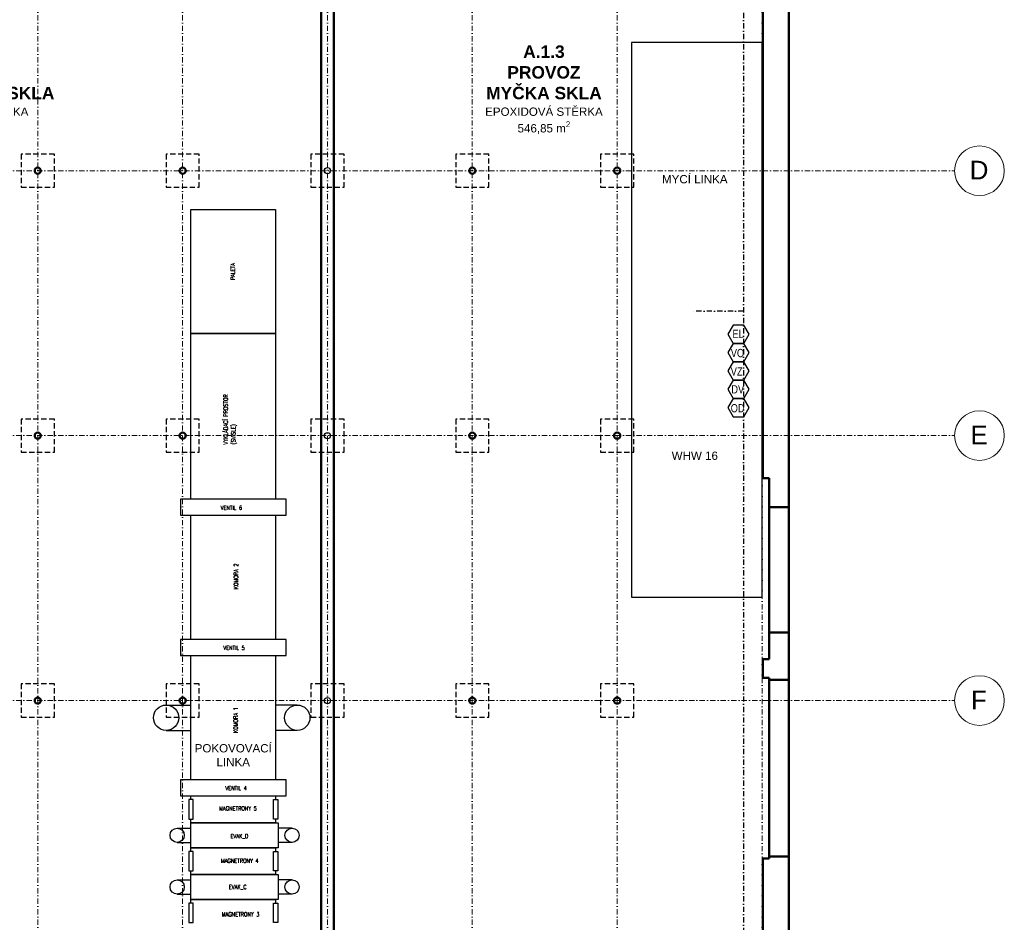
# Model space of a CAD drawing. Header units: millimetres. Extents: x 887082 to 1346431, y -219716 to -98064.
# Tile 16 of 37: x 977878 to 1001670, y -156384 to -134576. Entities that reach past the tile are written whole.
import ezdxf

# ---------------------------------------------------------------- set-up
doc = ezdxf.new("R2010")
doc.units = ezdxf.units.MM
doc.header["$LTSCALE"] = 10
doc.linetypes.add('DASHDOT', pattern=[25.4, 12.7, -6.35, 0, -6.35])
doc.linetypes.add('DASHED', pattern=[19.05, 12.7, -6.35])
for name, color, linetype, lineweight in [('AM_8_SRAFY', 3, 'Continuous', 25), ('CKSTENY_OSY', 1, 'DASHDOT', 15), ('CKSTENY_REZ', 6, 'Continuous', 50), ('CKTEXTY_MALE', 3, 'Continuous', 25), ('CKTEXTY_STREDNI', 6, 'Continuous', 50), ('DEMIN - rozvody', 3, 'Continuous', 25), ('odpad', 246, 'Continuous', 25), ('pripojka DEMI', 4, 'Continuous', 25), ('pripojka ELEKTRO', 1, 'Continuous', 25), ('pripojka STL. VZDUCH', 30, 'Continuous', 25), ('pripojka VODA', 5, 'Continuous', 25), ('S-GRID-IDEN', 7, 'Continuous', 9)]:
    doc.layers.add(name, color=color, linetype=linetype, lineweight=lineweight)
for name, color, linetype in [('CKSTENY_PODROVINOU', 7, 'Continuous'), ('CKSTENY_SKRYTE', 7, 'DASHED'), ('TP_SSGC_stroje', 84, 'Continuous')]:
    doc.layers.add(name, color=color, linetype=linetype)
doc.styles.add('Arial_1', font='arial.ttf', dxfattribs={"height": 450})
doc.styles.get("Standard").update_dxf_attribs({"font": 'SIMPLEX.SHX', "width": 0.8})
doc.styles.add('TOP_ARIAL_CE', font='arial.ttf', dxfattribs={"height": 100})

# ---------------------------------------------------------------- blocks, each defined once
blk = doc.blocks.new('TP_SSGC_pokovovací_linka')
at = {"layer": 'AM_8_SRAFY', "color": 252}
for points in [[(-1022, 19731), (-1022, 19820), (1023, 19820), (1023, 19731)], [(1023, 19259), (1023, 19170), (-1022, 19170), (-1022, 19259)], [(-1022, 18481), (-1022, 18570), (1023, 18570), (1023, 18481)], [(1023, 18009), (1023, 17920), (-1022, 17920), (-1022, 18009)], [(-1022, 17231), (-1022, 17320), (1023, 17320), (1023, 17231)]]:
    blk.add_lwpolyline(points, dxfattribs=at)
for points in [[(-1076, 19731), (-1076, 19259), (-968, 19259), (-968, 19731)], [(1077, 19731), (1077, 19259), (969, 19259), (969, 19731)], [(-1076, 18481), (-1076, 18009), (-968, 18009), (-968, 18481)], [(1077, 18481), (1077, 18009), (969, 18009), (969, 18481)], [(-1076, 17231), (-1076, 16759), (-968, 16759), (-968, 17231)], [(1077, 17231), (1077, 16759), (969, 16759), (969, 17231)]]:
    blk.add_lwpolyline(points, close=True, dxfattribs=at)
at = {"layer": 'TP_SSGC_stroje', "color": 252}
for p, q in [((-1022, 30990), (-1022, 33990)), ((-1022, 33990), (1023, 33990)), ((1023, 33990), (1023, 30990)), ((1023, 30990), (-1022, 30990)), ((-1022, 26990), (-1022, 30990)), ((-1022, 30990), (1023, 30990)), ((1023, 30990), (1023, 26990)), ((-1274, 26990), (-1274, 26600)), ((1275, 26990), (-1274, 26990)), ((1023, 26990), (-1022, 26990)), ((1275, 26600), (1275, 26990)), ((-1274, 26600), (1275, 26600)), ((-1022, 23600), (-1022, 26600)), ((-1022, 26600), (1023, 26600)), ((1023, 26600), (1023, 23600)), ((-1274, 23600), (-1274, 23210)), ((1275, 23600), (-1274, 23600)), ((1023, 23600), (-1022, 23600)), ((1275, 23210), (1275, 23600)), ((-1274, 23210), (1275, 23210)), ((-1022, 20210), (-1022, 23210)), ((-1022, 23210), (1023, 23210)), ((1023, 23210), (1023, 20210)), ((-1622, 22016), (-1022, 22016)), ((1548, 22016), (1023, 22016)), ((-1622, 21403), (-1022, 21403)), ((1548, 21403), (1023, 21403)), ((-1274, 20210), (-1274, 19820)), ((1275, 20210), (-1274, 20210)), ((1023, 20210), (-1022, 20210)), ((1275, 19820), (1275, 20210)), ((-1274, 19820), (1275, 19820)), ((-1355, 19042), (-1022, 19042)), ((-1022, 18570), (-1022, 19170)), ((-1022, 19170), (1088, 19170)), ((1088, 19170), (1088, 18570)), ((1421, 19042), (1088, 19042)), ((-1355, 18698), (-1022, 18698)), ((1088, 18570), (-1022, 18570)), ((1421, 18698), (1088, 18698)), ((-1022, 17320), (-1022, 17920)), ((-1022, 17920), (1088, 17920)), ((1088, 17920), (1088, 17320)), ((-1355, 17792), (-1022, 17792)), ((1421, 17792), (1088, 17792)), ((-1355, 17448), (-1022, 17448)), ((1421, 17448), (1088, 17448)), ((1088, 17320), (-1022, 17320))]:
    blk.add_line(p, q, dxfattribs=at)
for centre, radius in [((-1622, 21710), 306), ((1548, 21710), 306), ((-1355, 18870), 172), ((1421, 18870), 172), ((-1355, 17620), 172), ((1421, 17620), 172)]:
    blk.add_circle(centre, radius, dxfattribs=at)
at = {"layer": 'TP_SSGC_stroje', "color": 252, "width": 0.8}
for s, p in [('PALETA', (39, 32282)), ('VYKLÁDACÍ PROSTOR', (-133, 28310)), ('(SVISLE)', (53, 28310)), ('KOMORA 2', (117, 24810)), ('KOMORA 1', (110, 21339))]:
    blk.add_text(s, height=100, rotation=90, dxfattribs=at).set_placement(p)
for s, p in [('VENTIL 6', (-305, 26732)), ('VENTIL 5', (-240, 23347)), ('VENTIL 4', (-191, 19958)), ('MAGNETRONY 5', (-341, 19468)), ('EVAK_D', (-67, 18799)), ('MAGNETRONY 4', (-298, 18203)), ('EVAK_C', (-107, 17571)), ('MAGNETRONY 3', (-278, 16908))]:
    blk.add_text(s, height=100, dxfattribs=at).set_placement(p)

msp = doc.modelspace()

# ---------------------------------------------------------------- linework, layer by layer
at = {"layer": 'CKSTENY_OSY', "color": 252, "lineweight": 5}
for p, q in [((978315, -178808), (978315, -111893)), ((981815, -178808), (981815, -111893)), ((985315, -178808), (985315, -111893)), ((988815, -178808), (988815, -111893)), ((992315, -178808), (992315, -111893)), ((995815, -178808), (995815, -111893)), ((917569, -138226), (1000470, -138226)), ((917569, -144626), (1000470, -144626)), ((917569, -151026), (1000470, -151026))]:
    msp.add_line(p, q, dxfattribs=at)
at = {"layer": 'CKSTENY_PODROVINOU', "color": 252}
for centre in [(985315, -138226), (985315, -144626), (985315, -151026)]:
    msp.add_circle(centre, 75, dxfattribs=at)
at = {"layer": 'CKSTENY_REZ', "color": 252}
for p, q in [((996465, -123246), (996465, -164951)), ((985465, -173151), (985465, -130251)), ((995835, -130801), (995835, -145656)), ((985165, -173151), (985165, -131976)), ((995835, -145656), (995985, -145656)), ((995985, -145656), (995985, -150026)), ((996465, -146351), (995985, -146351)), ((996465, -149381), (995985, -149381)), ((995835, -150026), (995985, -150026)), ((995835, -150026), (995835, -150476)), ((995835, -150476), (995985, -150476)), ((995985, -150476), (995985, -154841)), ((996465, -150526), (995985, -150526)), ((995835, -154841), (995985, -154841)), ((995835, -154841), (995835, -158491)), ((996465, -154791), (995985, -154791))]:
    msp.add_line(p, q, dxfattribs=at)
for centre in [(978315, -138226), (981815, -138226), (988815, -138226), (992315, -138226), (978315, -144626), (981815, -144626), (988815, -144626), (992315, -144626), (978315, -151026), (981815, -151026), (988815, -151026), (992315, -151026)]:
    msp.add_circle(centre, 75, dxfattribs=at)
at = {"layer": 'CKSTENY_SKRYTE', "color": 252}
for points in [[(977915, -138626), (978715, -138626), (978715, -137826), (977915, -137826)], [(981415, -138626), (982215, -138626), (982215, -137826), (981415, -137826)], [(984915, -138626), (985715, -138626), (985715, -137826), (984915, -137826)], [(988415, -138626), (989215, -138626), (989215, -137826), (988415, -137826)], [(991915, -138626), (992715, -138626), (992715, -137826), (991915, -137826)], [(977915, -145026), (978715, -145026), (978715, -144226), (977915, -144226)], [(981415, -145026), (982215, -145026), (982215, -144226), (981415, -144226)], [(984915, -145026), (985715, -145026), (985715, -144226), (984915, -144226)], [(988415, -145026), (989215, -145026), (989215, -144226), (988415, -144226)], [(991915, -145026), (992715, -145026), (992715, -144226), (991915, -144226)], [(977915, -151426), (978715, -151426), (978715, -150626), (977915, -150626)], [(981415, -151426), (982215, -151426), (982215, -150626), (981415, -150626)], [(984915, -151426), (985715, -151426), (985715, -150626), (984915, -150626)], [(988415, -151426), (989215, -151426), (989215, -150626), (988415, -150626)], [(991915, -151426), (992715, -151426), (992715, -150626), (991915, -150626)]]:
    msp.add_lwpolyline(points, close=True, dxfattribs=at)
at = {"layer": 'DEMIN - rozvody', "color": 252, "linetype": 'DASHDOT', "lineweight": 25}
for p, q in [((995369, -132630), (995369, -169233)), ((995369, -141622), (994100, -141622))]:
    msp.add_line(p, q, dxfattribs=at)
at = {"layer": 'odpad', "color": 252}
msp.add_lwpolyline([(995373, -143726), (995117, -143726), (994989, -143948), (995117, -144169), (995373, -144169), (995501, -143948)], close=True, dxfattribs=at)
at = {"layer": 'pripojka DEMI', "color": 252}
msp.add_lwpolyline([(995373, -143283), (995117, -143283), (994989, -143504), (995117, -143726), (995373, -143726), (995501, -143504)], close=True, dxfattribs=at)
at = {"layer": 'pripojka ELEKTRO', "color": 252}
msp.add_lwpolyline([(995373, -141953), (995117, -141953), (994989, -142174), (995117, -142396), (995373, -142396), (995501, -142174)], close=True, dxfattribs=at)
at = {"layer": 'pripojka STL. VZDUCH', "color": 252}
msp.add_lwpolyline([(995373, -142839), (995117, -142839), (994989, -143061), (995117, -143283), (995373, -143283), (995501, -143061)], close=True, dxfattribs=at)
at = {"layer": 'pripojka VODA', "color": 252}
msp.add_lwpolyline([(995373, -142396), (995117, -142396), (994989, -142618), (995117, -142839), (995373, -142839), (995501, -142618)], close=True, dxfattribs=at)
at = {"layer": 'S-GRID-IDEN', "color": 252}
for centre in [(1001070, -138226), (1001070, -144626), (1001070, -151026)]:
    msp.add_circle(centre, 600, dxfattribs=at)
at = {"layer": 'TP_SSGC_stroje', "color": 252}
msp.add_lwpolyline([(995815, -135126), (992665, -135126), (992665, -148526), (995815, -148526)], close=True, dxfattribs=at)

# ---------------------------------------------------------------- block references
msp.add_blockref('TP_SSGC_pokovovací_linka', (983038, -173151), dxfattribs=at)

# ---------------------------------------------------------------- texts
at = {"layer": 'CKTEXTY_MALE', "color": 252, "char_height": 200, "width": 2131.75, "attachment_point": 5, "rotation": 0, "style": 'TOP_ARIAL_CE'}
for s, insert in [('\\A1;MYCÍ LINKA', (994191, -138431)), ('\\A1;WHW 16', (994191, -145113)), ('\\A1;POKOVOVACÍ LINKA', (983038, -152346))]:
    msp.add_mtext(s, dxfattribs=dict(at, insert=insert))
at = {"layer": 'CKTEXTY_STREDNI', "color": 252, "char_height": 300, "width": 5113.54, "attachment_point": 5, "rotation": 0, "style": 'TOP_ARIAL_CE'}
for s, insert in [('\\A1;{\\fArial|b1|i0|c238|p34;A.1.4\\PPROVOZ\\PPOKOVOVÁNÍ SKLA\\fArial|b0|i0|c238|p34;\\H0.6667x;\\PEPOXIDOVÁ STĚRKA\\P768,40 m\\H0.7x;\\S2^ ;}', (976668, -136268)), ('\\A1;{\\fArial|b1|i0|c238|p34;A.1.3\\PPROVOZ\\PMYČKA SKLA} {\\H0.6667x;\\PEPOXIDOVÁ STĚRKA\\P546,85 m\\H0.7x;\\S2^ ;}', (990546, -136268))]:
    msp.add_mtext(s, dxfattribs=dict(at, insert=insert))
at = {"layer": 'odpad', "color": 252, "insert": (995059, -143863), "char_height": 200, "width": 255.96, "attachment_point": 1}
msp.add_mtext('{\\f@Arial Unicode MS|b0|i0|c0|p0;OD}', dxfattribs=at)
at = {"layer": 'pripojka DEMI', "color": 252, "insert": (995073, -143407), "char_height": 200, "width": 255.96, "attachment_point": 1}
msp.add_mtext('{\\f@Arial Unicode MS|b0|i0|c0|p0;DV}', dxfattribs=at)
at = {"layer": 'pripojka ELEKTRO', "color": 252, "insert": (995101, -142069), "char_height": 200, "width": 255.96, "attachment_point": 1}
msp.add_mtext('{\\f@Arial Unicode MS|b0|i0|c0|p0;EL}', dxfattribs=at)
at = {"layer": 'pripojka STL. VZDUCH', "color": 252, "insert": (995059, -142976), "char_height": 200, "width": 255.96, "attachment_point": 1}
msp.add_mtext('{\\f@Arial Unicode MS|b0|i0|c0|p0;VZ}', dxfattribs=at)
at = {"layer": 'pripojka VODA', "color": 252, "insert": (995061, -142530), "char_height": 200, "width": 255.96, "attachment_point": 1}
msp.add_mtext('{\\f@Arial Unicode MS|b0|i0|c0|p0;VO}', dxfattribs=at)
at = {"layer": 'S-GRID-IDEN', "color": 252, "linetype": 'Continuous', "style": 'Arial_1'}
for s, p in [('D', (1000833, -138435)), ('E', (1000850, -144835)), ('F', (1000864, -151235))]:
    msp.add_text(s, height=450, dxfattribs=at).set_placement(p)

doc.saveas('drawing.dxf')
